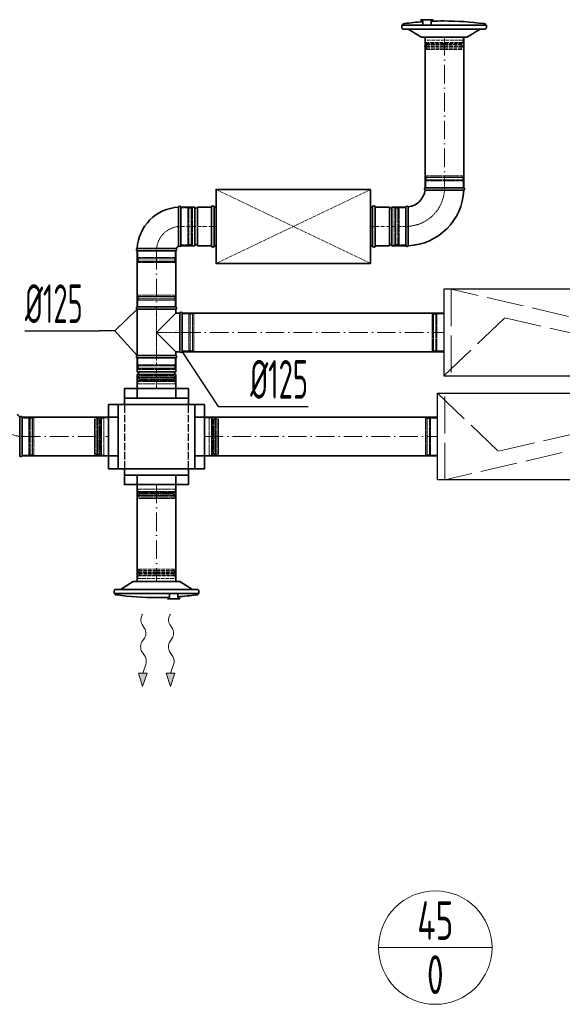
# Model space of a CAD drawing. Header units: millimetres. Extents: x 8221 to 89444, y -105166 to -5578.
# Tile 40 of 118: x 58677 to 60433, y -103580 to -100397. Entities that reach past the tile are written whole.
import ezdxf
from ezdxf.enums import TextEntityAlignment as Align

# ---------------------------------------------------------------- set-up
doc = ezdxf.new("R2010")
doc.units = ezdxf.units.MM
for name, pattern in [('ACAD_ISO02W100', [15, 12, -3]), ('ACAD_ISO10W100', [18, 12, -3, 0, -3]), ('phl_thick', [0])]:
    doc.linetypes.add(name, pattern=pattern)
for name, color, linetype, lineweight in [('VZT_01 SUP (PŘÍVOD) - OBRYS', 5, 'Continuous', 35), ('VZT_02 SUP (PŘÍVOD) - OSA', 5, 'ACAD_ISO10W100', 5), ('VZT_04 SUP (PŘÍVOD) - SKRYTÉ', 5, 'ACAD_ISO02W100', 5), ('VZT_05 ETA (ODVOD) - OBRYS', 6, 'Continuous', 35), ('VZT_06 ETA (ODVOD) - OSA', 6, 'ACAD_ISO10W100', 5), ('VZT_08 ETA (ODVOD) - SKRYTÉ', 6, 'ACAD_ISO02W100', 5), ('VZT_21 ZAŘÍZENÍ - OBRYS', 1, 'Continuous', 30), ('VZT_22 ZAŘÍZENÍ - DETAIL', 8, 'Continuous', 5), ('VZT_30 DISTRIBUČNÍ PRVKY - OBRYS', 1, 'Continuous', 35), ('VZT_35 TLUMIČE HLUKU - OBRYS', 1, 'Continuous', 35), ('VZT_36 TLUMIČE HLUKU - OSA', 1, 'ACAD_ISO10W100', 5), ('VZT_37 TLUMIČE HLUKU - DETAIL', 8, 'ACAD_ISO02W100', 5), ('VZT_52 POPIS - DISTRIBUCE', 7, 'Continuous', 5), ('VZT_60_KOTY - DIMENZE', 7, 'Continuous', 5)]:
    doc.layers.add(name, color=color, linetype=linetype, lineweight=lineweight)
for name, color, linetype, lineweight, plot in [('VZT_03 SUP (PŘÍVOD) - NETISK', 8, 'ACAD_ISO02W100', 5, False), ('VZT_07 ETA (ODVOD) - NETISK', 8, 'ACAD_ISO02W100', 5, False), ('VZT_34 DISTRIBUČNÍ PRVKY - NETISK', 8, 'ACAD_ISO02W100', 5, False), ('VZT_39 TLUMIČE HLUKU - NETISK', 8, 'ACAD_ISO02W100', 5, False)]:
    doc.layers.add(name, color=color, linetype=linetype, lineweight=lineweight, plot=plot)
doc.styles.add('EVORA_125', font='isocp.shx', dxfattribs={"width": 0.6, "height": 125})
doc.styles.add('JS', font='isocp.shx', dxfattribs={"width": 0.6, "height": 125})

msp = doc.modelspace()

# ---------------------------------------------------------------- linework, layer by layer
at = {"lineweight": 13}
for p, q in [((59072.6, -102322.5), (59074.5, -102319.5)), ((59162.6, -102322.5), (59164.5, -102319.5))]:
    msp.add_line(p, q, dxfattribs=at)
at = {"color": 0, "lineweight": 13}
for p, q in [((59080.9, -102365.6), (59072.7, -102352.7)), ((59170.9, -102365.6), (59162.7, -102352.7)), ((59072.5, -102408.5), (59080.5, -102396.6)), ((59162.5, -102408.5), (59170.5, -102396.6)), ((59082.5, -102456), (59072.1, -102439.5)), ((59172.5, -102456), (59162.1, -102439.5)), ((59075.1, -102510.1), (59084.8, -102481.5)), ((59165.1, -102510.1), (59174.8, -102481.5)), ((59074.5, -102553.1), (59061.1, -102509.9)), ((59061.1, -102509.9), (59075.1, -102510.1)), ((59089, -102510.3), (59074.5, -102553.1)), ((59089, -102510.3), (59075.1, -102510.1)), ((59164.5, -102553.1), (59151.1, -102509.9)), ((59151.1, -102509.9), (59165.1, -102510.1)), ((59179, -102510.3), (59164.5, -102553.1)), ((59179, -102510.3), (59165.1, -102510.1))]:
    msp.add_line(p, q, dxfattribs=at)
at = {"color": 0, "lineweight": 13, "extrusion": (0, 0, -1)}
for centre, start_param, end_param in [((59082.3, -102337.3), 0.766537, 2.320574), ((59172.3, -102337.3), 0.766537, 2.320574), ((59071.4, -102381), 3.908129, 5.516649), ((59161.4, -102381), 3.908129, 5.516649), ((59081.6, -102424.2), 0.766537, 2.375056), ((59171.6, -102424.2), 0.766537, 2.375056), ((59073, -102471.4), 3.908129, 5.191299), ((59163, -102471.4), 3.908129, 5.191299)]:
    msp.add_ellipse(centre, major_axis=(-0.3, -21.5), ratio=0.625, start_param=start_param, end_param=end_param, dxfattribs=at)
at = {"color": 0, "lineweight": 13}
for points in [[(59089, -102510.3), (59061.1, -102509.9), (59074.5, -102553.1)], [(59179, -102510.3), (59151.1, -102509.9), (59164.5, -102553.1)]]:
    msp.add_solid(points, dxfattribs=at)
at = {"layer": 'VZT_01 SUP (PŘÍVOD) - OBRYS'}
for p, q in [((59989, -100940.4), (60114, -100940.4)), ((59190.8, -101127.9), (59190.8, -101002.9)), ((59198.5, -101002.9), (59198.5, -101127.9)), ((59198.5, -101002.9), (59244, -101002.9)), ((59198.5, -101127.9), (59198.5, -101002.9)), ((59244, -101002.9), (59244, -101127.9)), ((59252, -101002.9), (59252, -101127.9)), ((59252, -101002.9), (59297.5, -101002.9)), ((59297.5, -101002.9), (59297.5, -101127.9)), ((59827.5, -101002.9), (59827.5, -101127.9)), ((59827.5, -101002.9), (59873, -101002.9)), ((59873, -101002.9), (59873, -101127.9)), ((59881, -101002.9), (59881, -101127.9)), ((59881, -101002.9), (59926.5, -101002.9)), ((59926.5, -101002.9), (59926.5, -101127.9)), ((59926.5, -101127.9), (59926.5, -101002.9)), ((59198.5, -101127.9), (59244, -101127.9)), ((59252, -101127.9), (59297.5, -101127.9)), ((59827.5, -101127.9), (59873, -101127.9)), ((59881, -101127.9), (59926.5, -101127.9)), ((59182, -101136.7), (59057, -101136.7)), ((59182, -101144.4), (59057, -101144.4)), ((59182, -101325.6), (59057, -101325.6)), ((59182, -101333.2), (59057, -101333.2)), ((59057, -101333.2), (59057, -101482.9)), ((59182, -101345.6), (59119.5, -101408.1)), ((59182, -101333.2), (59182, -101345.6)), ((59194.8, -101345.6), (59182, -101345.6)), ((59194.8, -101470.6), (59194.8, -101345.6)), ((59202.5, -101470.6), (59202.5, -101345.6)), ((59119.5, -101408.1), (59182, -101470.6)), ((59182, -101482.9), (59057, -101482.9)), ((59194.8, -101470.6), (59182, -101470.6)), ((59182, -101470.6), (59182, -101482.9)), ((59057, -101490.6), (59182, -101490.6)), ((59057.1, -101490.6), (59182.1, -101490.6)), ((59057.1, -101536.1), (59057.1, -101490.6)), ((59182.1, -101536.1), (59182.1, -101490.6)), ((59057.1, -101536.1), (59182.1, -101536.1)), ((59057.1, -101544.1), (59182.1, -101544.1)), ((59057.1, -101589.6), (59057.1, -101544.1)), ((59182.1, -101589.6), (59182.1, -101544.1)), ((59057.1, -101589.6), (59182.1, -101589.6))]:
    msp.add_line(p, q, dxfattribs=at)
for points in [[(59989, -100940.4), (59989, -100453.3)], [(60114, -100940.4), (60114, -100453.3)], [(60049.1, -101345.7), (59202.5, -101345.7)], [(60049.1, -101470.7), (59202.5, -101470.7)]]:
    msp.add_lwpolyline(points, dxfattribs=at)
at = {"layer": 'VZT_01 SUP (PŘÍVOD) - OBRYS', "elevation": 0}
for points in [[(59057, -101325.6), (59057, -101144.4)], [(59182, -101325.6), (59182, -101144.4)], [(59057.3, -101620.6), (59057.3, -101589.6)], [(59182, -101620.6), (59182, -101589.6)], [(59015.8, -101620.6), (59015.8, -101641.1)], [(59223.4, -101620.6), (59223.4, -101641.1)], [(59015.8, -101869.2), (59015.8, -101848.7)], [(59223.4, -101869.2), (59223.4, -101848.7)], [(59057.3, -101900.2), (59057.3, -101869.2)], [(59181.9, -101900.2), (59181.9, -101869.2)], [(59057, -102213.4), (59057, -101900.2)], [(59182, -102213.4), (59182, -101900.2)]]:
    msp.add_lwpolyline(points, dxfattribs=at)
for points in [[(59223.4, -101589.6), (59223.4, -101620.6), (59015.8, -101620.6), (59015.8, -101589.6)], [(59223.4, -101900.2), (59223.4, -101869.2), (59015.8, -101869.2), (59015.8, -101900.2)]]:
    msp.add_lwpolyline(points, close=True, dxfattribs=at)
at = {"layer": 'VZT_01 SUP (PŘÍVOD) - OBRYS'}
for centre, radius, start, end in [((59990.7, -100944.2), 4.17, 113.4678, 239.7019), ((60112.3, -100944.2), 4.17, 291.1072, 66.5322), ((59926.5, -100940.4), 62.5, 276.8302, 353.1698), ((59926.5, -100940.4), 187.5, 272.3607, 357.6393), ((59198.5, -101144.4), 141.5, 93.1369, 176.8631), ((59194.7, -101004.6), 4.17, 23.4678, 159.6691), ((59248, -101002.9), 4, 180, 0), ((59877, -101002.9), 4, 180, 0), ((59930.3, -101004.6), 4.17, 30.2981, 156.5322), ((59198.5, -101144.4), 16.5, 113.8093, 156.1907), ((59194.7, -101126.2), 4.17, 203.4678, 336.5322), ((59248, -101127.9), 4, 0, 180), ((59877, -101127.9), 4, 0, 180), ((59930.3, -101126.2), 4.17, 203.4678, 338.8928), ((59058.7, -101140.6), 4.17, 110.3309, 246.5322), ((59180.3, -101140.6), 4.17, 293.4678, 66.5322), ((59058.7, -101329.4), 4.17, 113.4678, 246.5322), ((59180.3, -101329.4), 4.17, 293.4678, 66.5322), ((59198.7, -101347.2), 4.17, 23.4678, 156.5322), ((59058.7, -101486.7), 4.17, 113.4678, 246.5322), ((59180.3, -101486.7), 4.17, 293.4678, 66.5322), ((59198.7, -101468.9), 4.17, 203.4678, 336.5322), ((59057.1, -101540.1), 4, 270, 90), ((59182.1, -101540.1), 4, 90, 270)]:
    msp.add_arc(centre, radius, start, end, dxfattribs=at)
for points, knots in [([(59988.5, -100947.8), (59988.5, -100947.8), (59990.1, -100947.8), (59996.2, -100947.9), (60000.7, -100947.9), (60012.1, -100948), (60018.9, -100948), (60033.9, -100948), (60042, -100948), (60058.4, -100948.1), (60066.5, -100948.1), (60081.7, -100948.1), (60088.6, -100948.1), (60100.4, -100948.1), (60105.1, -100948.1), (60111.7, -100948.1), (60113.6, -100948.1), (60113.8, -100948.1), (60113.8, -100948.1), (60113.8, -100948.1)], [0, 0, 0, 0, 24.235852, 24.235852, 48.531845, 48.531845, 73.024415, 73.024415, 97.570898, 97.570898, 122.078339, 122.078339, 146.53579, 146.53579, 170.957495, 170.957495, 195.359468, 195.359468, 197.168246, 197.168246, 197.168246, 197.168246]), ([(59933.9, -101002.5), (59933.9, -101002.5), (59933.9, -101002.5), (59933.9, -101002.8), (59933.9, -101003.2), (59933.9, -101004.2), (59933.9, -101005), (59934, -101008.1), (59934, -101011.3), (59934, -101020.2), (59934.1, -101026.4), (59934.1, -101040.5), (59934.1, -101048.3), (59934.1, -101064.5), (59934.2, -101072.8), (59934.2, -101088.6), (59934.2, -101096.1), (59934.2, -101109.3), (59934.2, -101114.8), (59934.2, -101121.8), (59934.2, -101124), (59934.2, -101127), (59934.2, -101127.7), (59934.2, -101127.7)], [197.067977, 197.067977, 197.067977, 197.067977, 201.792196, 201.792196, 209.190204, 209.190204, 218.040239, 218.040239, 237.760854, 237.760854, 262.206108, 262.206108, 286.831239, 286.831239, 311.323072, 311.323072, 335.946087, 335.946087, 360.704397, 360.704397, 377.088273, 377.088273, 394.105327, 394.105327, 394.105327, 394.105327])]:
    msp.add_open_spline(points, degree=3, knots=knots, dxfattribs=at)
at = {"layer": 'VZT_02 SUP (PŘÍVOD) - OSA', "ltscale": 5}
for points in [[(60051.5, -100453.3), (60051.5, -100940.4)], [(59202.5, -101408.2), (60049.1, -101408.2)]]:
    msp.add_lwpolyline(points, dxfattribs=at)
at = {"layer": 'VZT_02 SUP (PŘÍVOD) - OSA', "ltscale": 0.3, "elevation": 0}
for points in [[(60051.5, -100940.4), (60051.5, -100940.4, -0.414214), (59926.5, -101065.4), (59926.5, -101065.4)], [(59198.5, -101065.4), (59198.5, -101065.4, 0.414214), (59119.5, -101144.4), (59119.5, -101144.4)]]:
    msp.add_lwpolyline(points, format="xyb", dxfattribs=at)
at = {"layer": 'VZT_02 SUP (PŘÍVOD) - OSA', "elevation": 0}
for points in [[(59198.5, -101065.4), (59297.5, -101065.4)], [(59827.5, -101065.4), (59926.5, -101065.4)]]:
    msp.add_lwpolyline(points, dxfattribs=at)
at = {"layer": 'VZT_02 SUP (PŘÍVOD) - OSA', "ltscale": 5, "elevation": 0}
for points in [[(59119.5, -101144.4), (59119.5, -101325.6)], [(59119.5, -101900.2), (59119.5, -102213.4)]]:
    msp.add_lwpolyline(points, dxfattribs=at)
at = {"layer": 'VZT_02 SUP (PŘÍVOD) - OSA', "ltscale": 0.3, "elevation": 0}
msp.add_lwpolyline([(59202.5, -101408.1), (59119.5, -101408.1)], dxfattribs=at)
at = {"layer": 'VZT_02 SUP (PŘÍVOD) - OSA'}
msp.add_lwpolyline([(59119.6, -101589.6), (59119.6, -101490.6)], dxfattribs=at)
at = {"layer": 'VZT_03 SUP (PŘÍVOD) - NETISK', "ltscale": 0.4}
for p, q in [((59990.5, -100906.9), (60112.5, -100906.9)), ((59990.5, -100907.4), (59990.5, -100906.9)), ((59990.5, -100907.4), (60112.5, -100907.4)), ((59991.5, -100902.4), (60111.5, -100902.4)), ((59991.5, -100906.4), (59991.5, -100902.4)), ((59991.5, -100906.4), (60111.5, -100906.4)), ((59992.5, -100906.9), (59992.5, -100906.4)), ((59992.5, -100914.4), (59992.5, -100907.4)), ((60110.5, -100906.9), (60110.5, -100906.4)), ((60110.5, -100914.4), (60110.5, -100907.4)), ((60111.5, -100906.4), (60111.5, -100902.4)), ((60112.5, -100907.4), (60112.5, -100906.9)), ((59990.5, -100914.4), (60112.5, -100914.4)), ((59990.5, -100914.9), (59990.5, -100914.4)), ((59990.5, -100914.9), (60112.5, -100914.9)), ((59991.5, -100918.4), (60111.5, -100918.4)), ((59991.5, -100940.4), (59991.5, -100918.4)), ((59992.5, -100918.4), (59992.5, -100914.9)), ((60110.5, -100918.4), (60110.5, -100914.9)), ((60111.5, -100940.4), (60111.5, -100918.4)), ((60112.5, -100914.9), (60112.5, -100914.4)), ((59220.5, -101005.4), (59198.5, -101005.4)), ((59220.5, -101125.4), (59220.5, -101005.4)), ((59224, -101006.4), (59220.5, -101006.4)), ((59224, -101126.4), (59224, -101004.4)), ((59224.5, -101004.4), (59224, -101004.4)), ((59224.5, -101126.4), (59224.5, -101004.4)), ((59231.5, -101006.4), (59224.5, -101006.4)), ((59231.5, -101126.4), (59231.5, -101004.4)), ((59232, -101004.4), (59231.5, -101004.4)), ((59232, -101126.4), (59232, -101004.4)), ((59232.5, -101006.4), (59232, -101006.4)), ((59232.5, -101125.4), (59232.5, -101005.4)), ((59236.5, -101005.4), (59232.5, -101005.4)), ((59236.5, -101125.4), (59236.5, -101005.4)), ((59888.5, -101125.4), (59888.5, -101005.4)), ((59892.5, -101005.4), (59888.5, -101005.4)), ((59892.5, -101125.4), (59892.5, -101005.4)), ((59893, -101006.4), (59892.5, -101006.4)), ((59893, -101126.4), (59893, -101004.4)), ((59893.5, -101004.4), (59893, -101004.4)), ((59893.5, -101126.4), (59893.5, -101004.4)), ((59900.5, -101006.4), (59893.5, -101006.4)), ((59900.5, -101126.4), (59900.5, -101004.4)), ((59901, -101004.4), (59900.5, -101004.4)), ((59901, -101126.4), (59901, -101004.4)), ((59904.5, -101006.4), (59901, -101006.4)), ((59904.5, -101125.4), (59904.5, -101005.4)), ((59926.5, -101005.4), (59904.5, -101005.4)), ((59220.5, -101125.4), (59198.5, -101125.4)), ((59224, -101124.4), (59220.5, -101124.4)), ((59224.5, -101126.4), (59224, -101126.4)), ((59231.5, -101124.4), (59224.5, -101124.4)), ((59232, -101126.4), (59231.5, -101126.4)), ((59232.5, -101124.4), (59232, -101124.4)), ((59236.5, -101125.4), (59232.5, -101125.4)), ((59892.5, -101125.4), (59888.5, -101125.4)), ((59893, -101124.4), (59892.5, -101124.4)), ((59893.5, -101126.4), (59893, -101126.4)), ((59900.5, -101124.4), (59893.5, -101124.4)), ((59901, -101126.4), (59900.5, -101126.4)), ((59904.5, -101124.4), (59901, -101124.4)), ((59926.5, -101125.4), (59904.5, -101125.4)), ((59059.5, -101144.4), (59059.5, -101166.4)), ((59179.5, -101166.4), (59059.5, -101166.4)), ((59060.5, -101166.4), (59060.5, -101169.9)), ((59178.5, -101166.4), (59178.5, -101169.9)), ((59179.5, -101144.4), (59179.5, -101166.4)), ((59180.5, -101169.9), (59058.5, -101169.9)), ((59058.5, -101169.9), (59058.5, -101170.4)), ((59180.5, -101170.4), (59058.5, -101170.4)), ((59180.5, -101177.4), (59058.5, -101177.4)), ((59058.5, -101177.4), (59058.5, -101177.9)), ((59180.5, -101177.9), (59058.5, -101177.9)), ((59179.5, -101178.4), (59059.5, -101178.4)), ((59059.5, -101178.4), (59059.5, -101182.4)), ((59179.5, -101182.4), (59059.5, -101182.4)), ((59060.5, -101170.4), (59060.5, -101177.4)), ((59060.5, -101177.9), (59060.5, -101178.4)), ((59178.5, -101170.4), (59178.5, -101177.4)), ((59178.5, -101177.9), (59178.5, -101178.4)), ((59179.5, -101178.4), (59179.5, -101182.4)), ((59180.5, -101169.9), (59180.5, -101170.4)), ((59180.5, -101177.4), (59180.5, -101177.9)), ((59180.5, -101292.1), (59058.5, -101292.1)), ((59058.5, -101292.6), (59058.5, -101292.1)), ((59180.5, -101292.6), (59058.5, -101292.6)), ((59179.5, -101287.6), (59059.5, -101287.6)), ((59059.5, -101291.6), (59059.5, -101287.6)), ((59179.5, -101291.6), (59059.5, -101291.6)), ((59060.5, -101292.1), (59060.5, -101291.6)), ((59060.5, -101299.6), (59060.5, -101292.6)), ((59178.5, -101292.1), (59178.5, -101291.6)), ((59178.5, -101299.6), (59178.5, -101292.6)), ((59179.5, -101291.6), (59179.5, -101287.6)), ((59180.5, -101292.6), (59180.5, -101292.1)), ((59180.5, -101299.6), (59058.5, -101299.6)), ((59058.5, -101300.1), (59058.5, -101299.6)), ((59180.5, -101300.1), (59058.5, -101300.1)), ((59179.5, -101303.6), (59059.5, -101303.6)), ((59059.5, -101325.6), (59059.5, -101303.6)), ((59060.5, -101303.6), (59060.5, -101300.1)), ((59178.5, -101303.6), (59178.5, -101300.1)), ((59179.5, -101325.6), (59179.5, -101303.6)), ((59180.5, -101300.1), (59180.5, -101299.6)), ((59202.5, -101348.1), (59224.5, -101348.1)), ((59224.5, -101468.1), (59224.5, -101348.1)), ((59224.5, -101349.1), (59228, -101349.1)), ((59228, -101469.1), (59228, -101347.1)), ((59228, -101347.1), (59228.5, -101347.1)), ((59228.5, -101469.1), (59228.5, -101347.1)), ((59228.5, -101349.1), (59235.5, -101349.1)), ((59235.5, -101469.1), (59235.5, -101347.1)), ((59235.5, -101347.1), (59236, -101347.1)), ((59236, -101469.1), (59236, -101347.1)), ((59236, -101349.1), (59236.5, -101349.1)), ((59236.5, -101468.1), (59236.5, -101348.1)), ((59236.5, -101348.1), (59240.5, -101348.1)), ((59240.5, -101468.1), (59240.5, -101348.1)), ((59202.5, -101468.1), (59224.5, -101468.1)), ((59224.5, -101467.1), (59228, -101467.1)), ((59228, -101469.1), (59228.5, -101469.1)), ((59228.5, -101467.1), (59235.5, -101467.1)), ((59235.5, -101469.1), (59236, -101469.1)), ((59236, -101467.1), (59236.5, -101467.1)), ((59236.5, -101468.1), (59240.5, -101468.1)), ((59180.5, -101516.1), (59058.5, -101516.1)), ((59058.5, -101516.6), (59058.5, -101516.1)), ((59180.5, -101516.6), (59058.5, -101516.6)), ((59059.5, -101512.6), (59059.5, -101490.6)), ((59179.5, -101512.6), (59059.5, -101512.6)), ((59060.5, -101516.1), (59060.5, -101512.6)), ((59060.5, -101523.6), (59060.5, -101516.6)), ((59178.5, -101516.1), (59178.5, -101512.6)), ((59178.5, -101523.6), (59178.5, -101516.6)), ((59179.5, -101512.6), (59179.5, -101490.6)), ((59180.5, -101516.6), (59180.5, -101516.1)), ((59180.5, -101523.6), (59058.5, -101523.6)), ((59058.5, -101524.1), (59058.5, -101523.6)), ((59180.5, -101524.1), (59058.5, -101524.1)), ((59179.5, -101524.6), (59059.5, -101524.6)), ((59059.5, -101528.6), (59059.5, -101524.6)), ((59179.5, -101528.6), (59059.5, -101528.6)), ((59060.5, -101524.6), (59060.5, -101524.1)), ((59178.5, -101524.6), (59178.5, -101524.1)), ((59179.5, -101528.6), (59179.5, -101524.6)), ((59180.5, -101524.1), (59180.5, -101523.6))]:
    msp.add_line(p, q, dxfattribs=at)
at = {"layer": 'VZT_03 SUP (PŘÍVOD) - NETISK', "ltscale": 0.4, "elevation": 0}
for points in [[(59119.5, -101325.6), (59119.5, -101490.6)], [(59063.4, -101548.5), (59061.9, -101544.6), (59119.6, -101544.6)], [(59062.4, -101548.7), (59119.6, -101548.7)], [(59175.8, -101548.5), (59177.3, -101544.6), (59119.6, -101544.6)], [(59176.8, -101548.7), (59119.6, -101548.7)], [(59180.6, -101589.6), (59180.6, -101574.6), (59058.6, -101574.6), (59058.6, -101589.6)], [(59059.6, -101566.7), (59119.6, -101566.7)], [(59061.5, -101564), (59119.6, -101564)], [(59063.2, -101560.4), (59119.6, -101560.4)], [(59176, -101560.4), (59119.6, -101560.4)], [(59177.7, -101564), (59119.6, -101564)], [(59179.6, -101566.7), (59119.6, -101566.7)], [(59180.6, -101589.6), (59058.6, -101589.6)], [(58923.2, -101688.6), (58919.3, -101687.2), (58919.3, -101744.9)], [(58923.4, -101687.7), (58923.4, -101744.9)], [(58935.1, -101688.5), (58935.1, -101744.9)], [(58938.8, -101686.8), (58938.8, -101744.9)], [(58941.4, -101684.9), (58941.4, -101744.9)], [(58964.3, -101683.9), (58949.3, -101683.9), (58949.3, -101805.9), (58964.3, -101805.9)], [(58964.3, -101683.9), (58964.3, -101805.9)], [(59274.9, -101683.9), (59289.9, -101683.9), (59289.9, -101805.9), (59274.9, -101805.9)], [(59274.9, -101683.9), (59274.9, -101805.9)], [(59297.8, -101684.9), (59297.8, -101744.9)], [(59300.4, -101686.8), (59300.4, -101744.9)], [(59304.1, -101688.5), (59304.1, -101744.9)], [(59315.8, -101687.7), (59315.8, -101744.9)], [(59316, -101688.6), (59319.9, -101687.2), (59319.9, -101744.9)], [(58923.2, -101801.1), (58919.3, -101802.5), (58919.3, -101744.9)], [(58923.4, -101802), (58923.4, -101744.9)], [(58935.1, -101801.3), (58935.1, -101744.9)], [(58938.8, -101802.9), (58938.8, -101744.9)], [(58941.4, -101804.9), (58941.4, -101744.9)], [(59297.8, -101804.9), (59297.8, -101744.9)], [(59300.4, -101802.9), (59300.4, -101744.9)], [(59304.1, -101801.3), (59304.1, -101744.9)], [(59315.8, -101802), (59315.8, -101744.9)], [(59316, -101801.1), (59319.9, -101802.5), (59319.9, -101744.9)], [(59180.6, -101900.2), (59180.6, -101915.2), (59058.6, -101915.2), (59058.6, -101900.2)], [(59180.6, -101900.2), (59058.6, -101900.2)], [(59059.6, -101923), (59119.6, -101923)], [(59061.5, -101925.7), (59119.6, -101925.7)], [(59063.2, -101929.3), (59119.6, -101929.3)], [(59179.6, -101923), (59119.6, -101923)], [(59177.7, -101925.7), (59119.6, -101925.7)], [(59176, -101929.3), (59119.6, -101929.3)], [(59063.4, -101941.2), (59061.9, -101945.2), (59119.6, -101945.2)], [(59062.4, -101941), (59119.6, -101941)], [(59176.8, -101941), (59119.6, -101941)], [(59175.8, -101941.2), (59177.3, -101945.2), (59119.6, -101945.2)]]:
    msp.add_lwpolyline(points, dxfattribs=at)
for points in [[(59055, -101554.7), (59060.7, -101553.2, -0.060863), (59061.4, -101553.2), (59119.6, -101553.2)], [(59055, -101554.7), (59060.9, -101556.1, 0.058981), (59061.5, -101556.2), (59119.6, -101556.2)], [(59059.6, -101574.6), (59059.6, -101566.7, -0.291473), (59061.1, -101564.3, -0.291473)], [(59184.2, -101554.7), (59178.5, -101553.2, 0.060863), (59177.9, -101553.2), (59119.6, -101553.2)], [(59184.2, -101554.7), (59178.3, -101556.1, -0.058981), (59177.7, -101556.2), (59119.6, -101556.2)], [(59179.6, -101574.6), (59179.6, -101566.7, 0.291473), (59178.1, -101564.3, 0.291473)], [(58929.4, -101680.2), (58928, -101686, 0.060863), (58927.9, -101686.6), (58927.9, -101744.9)], [(58929.4, -101680.2), (58930.8, -101686.2, -0.058981), (58930.9, -101686.8), (58930.9, -101744.9)], [(58949.3, -101684.9), (58941.4, -101684.9, 0.291473), (58939, -101686.4, 0.291473)], [(59289.9, -101684.9), (59297.8, -101684.9, -0.291473), (59300.2, -101686.4, -0.291473)], [(59309.8, -101680.2), (59308.4, -101686.2, 0.058981), (59308.3, -101686.8), (59308.3, -101744.9)], [(59309.8, -101680.2), (59311.2, -101686, -0.060863), (59311.3, -101686.6), (59311.3, -101744.9)], [(58929.4, -101809.5), (58928, -101803.8, -0.060863), (58927.9, -101803.1), (58927.9, -101744.9)], [(58929.4, -101809.5), (58930.8, -101803.5, 0.058981), (58930.9, -101802.9), (58930.9, -101744.9)], [(59309.8, -101809.5), (59308.4, -101803.5, -0.058981), (59308.3, -101802.9), (59308.3, -101744.9)], [(59309.8, -101809.5), (59311.2, -101803.8, 0.060863), (59311.3, -101803.1), (59311.3, -101744.9)], [(58949.3, -101804.9), (58941.4, -101804.9, -0.291473), (58939, -101803.3, -0.291473)], [(59289.9, -101804.9), (59297.8, -101804.9, 0.291473), (59300.2, -101803.3, 0.291473)], [(59059.6, -101915.2), (59059.6, -101923, 0.291473), (59061.1, -101925.5, 0.291473)], [(59179.6, -101915.2), (59179.6, -101923, -0.291473), (59178.1, -101925.5, -0.291473)], [(59055, -101935.1), (59060.9, -101933.6, -0.058981), (59061.5, -101933.6), (59119.6, -101933.6)], [(59055, -101935.1), (59060.7, -101936.5, 0.060863), (59061.4, -101936.6), (59119.6, -101936.6)], [(59184.2, -101935.1), (59178.3, -101933.6, 0.058981), (59177.7, -101933.6), (59119.6, -101933.6)], [(59184.2, -101935.1), (59178.5, -101936.5, -0.060863), (59177.9, -101936.6), (59119.6, -101936.6)]]:
    msp.add_lwpolyline(points, format="xyb", dxfattribs=at)
at = {"layer": 'VZT_03 SUP (PŘÍVOD) - NETISK', "ltscale": 0.4}
for centre, radius, start, end in [((59071.4, -101554), 10.5, 149.7176, 217.8378), ((59167.8, -101554), 10.5, 322.1622, 30.2824), ((59059.3, -101560.8), 3.88, 297.4993, 6.6735), ((59179.9, -101560.8), 3.88, 173.3265, 242.5007), ((58928.7, -101696.7), 10.5, 52.1622, 120.2824), ((58935.6, -101684.6), 3.88, 263.3265, 332.5007), ((59303.6, -101684.6), 3.88, 207.4993, 276.6735), ((59310.5, -101696.7), 10.5, 59.7176, 127.8378), ((58928.7, -101793), 10.5, 239.7176, 307.8378), ((58935.6, -101805.1), 3.88, 27.4993, 96.6735), ((59303.6, -101805.1), 3.88, 83.3265, 152.5007), ((59310.5, -101793), 10.5, 232.1622, 300.2824), ((59071.4, -101935.8), 10.5, 142.1622, 210.2824), ((59059.3, -101928.9), 3.88, 353.3265, 62.5007), ((59179.9, -101928.9), 3.88, 117.4993, 186.6735), ((59167.8, -101935.8), 10.5, 329.7176, 37.8378)]:
    msp.add_arc(centre, radius, start, end, dxfattribs=at)
at = {"layer": 'VZT_04 SUP (PŘÍVOD) - SKRYTÉ', "ltscale": 2, "elevation": 0}
for points in [[(59015.8, -101848.7), (59015.8, -101641.1)], [(59223.4, -101848.7), (59223.4, -101641.1)]]:
    msp.add_lwpolyline(points, dxfattribs=at)
at = {"layer": 'VZT_05 ETA (ODVOD) - OBRYS'}
for p, q in [((58676.9, -101682.4), (58676.9, -101807.4)), ((58684.6, -101682.4), (58684.6, -101807.4))]:
    msp.add_line(p, q, dxfattribs=at)
at = {"layer": 'VZT_05 ETA (ODVOD) - OBRYS', "elevation": 0}
for points in [[(58964.3, -101641.1), (58995.3, -101641.1), (58995.3, -101848.7), (58964.3, -101848.7)], [(59274.9, -101641.1), (59243.9, -101641.1), (59243.9, -101848.7), (59274.9, -101848.7)]]:
    msp.add_lwpolyline(points, close=True, dxfattribs=at)
for points in [[(59243.9, -101641.1), (58995.3, -101641.1)], [(58964.3, -101682.4), (58684.6, -101682.4)], [(58995.3, -101682.5), (58964.3, -101682.5)], [(59274.9, -101682.5), (59243.9, -101682.5)], [(58964.3, -101807.4), (58684.6, -101807.4)], [(58995.3, -101807.1), (58964.3, -101807.1)], [(59274.9, -101807.1), (59243.9, -101807.1)], [(59243.9, -101848.7), (58995.3, -101848.7)]]:
    msp.add_lwpolyline(points, dxfattribs=at)
at = {"layer": 'VZT_05 ETA (ODVOD) - OBRYS'}
for points in [[(60028.4, -101682.5), (59274.9, -101682.5)], [(60028.4, -101807.5), (59274.9, -101807.5)]]:
    msp.add_lwpolyline(points, dxfattribs=at)
for centre, radius, start, end in [((58684.6, -101665.9), 16.5, 203.8093, 246.1907), ((58680.8, -101684), 4.17, 23.4678, 156.5322), ((58680.8, -101805.7), 4.17, 200.3309, 336.5322)]:
    msp.add_arc(centre, radius, start, end, dxfattribs=at)
at = {"layer": 'VZT_06 ETA (ODVOD) - OSA', "ltscale": 0.3}
msp.add_lwpolyline([(58684.6, -101744.9), (58684.6, -101744.9, -0.414214), (58605.6, -101665.9), (58605.6, -101665.9)], format="xyb", dxfattribs=at)
at = {"layer": 'VZT_06 ETA (ODVOD) - OSA', "ltscale": 5, "elevation": 0}
msp.add_lwpolyline([(58684.6, -101744.9), (58964.3, -101744.9)], dxfattribs=at)
at = {"layer": 'VZT_06 ETA (ODVOD) - OSA', "ltscale": 5}
msp.add_lwpolyline([(59274.9, -101745), (60028.4, -101745)], dxfattribs=at)
at = {"layer": 'VZT_07 ETA (ODVOD) - NETISK', "ltscale": 0.4}
for p, q in [((60011.1, -101468.2), (60011.1, -101348.2)), ((60015.1, -101348.2), (60011.1, -101348.2)), ((60015.1, -101468.2), (60015.1, -101348.2)), ((60015.6, -101349.2), (60015.1, -101349.2)), ((60015.6, -101469.2), (60015.6, -101347.2)), ((60016.1, -101347.2), (60015.6, -101347.2)), ((60016.1, -101469.2), (60016.1, -101347.2)), ((60023.1, -101349.2), (60016.1, -101349.2)), ((60023.1, -101469.2), (60023.1, -101347.2)), ((60023.6, -101347.2), (60023.1, -101347.2)), ((60023.6, -101469.2), (60023.6, -101347.2)), ((60027.1, -101349.2), (60023.6, -101349.2)), ((60027.1, -101468.2), (60027.1, -101348.2)), ((60049.1, -101348.2), (60027.1, -101348.2)), ((60015.1, -101468.2), (60011.1, -101468.2)), ((60015.6, -101467.2), (60015.1, -101467.2)), ((60016.1, -101469.2), (60015.6, -101469.2)), ((60023.1, -101467.2), (60016.1, -101467.2)), ((60023.6, -101469.2), (60023.1, -101469.2)), ((60027.1, -101467.2), (60023.6, -101467.2)), ((60049.1, -101468.2), (60027.1, -101468.2)), ((58706.6, -101684.9), (58684.6, -101684.9)), ((58706.6, -101684.9), (58706.6, -101804.9)), ((58710.1, -101685.9), (58706.6, -101685.9)), ((58710.1, -101683.9), (58710.1, -101805.9)), ((58710.6, -101683.9), (58710.1, -101683.9)), ((58710.6, -101683.9), (58710.6, -101805.9)), ((58717.6, -101685.9), (58710.6, -101685.9)), ((58717.6, -101683.9), (58717.6, -101805.9)), ((58718.1, -101683.9), (58717.6, -101683.9)), ((58718.1, -101683.9), (58718.1, -101805.9)), ((58718.6, -101685.9), (58718.1, -101685.9)), ((58718.6, -101684.9), (58718.6, -101804.9)), ((58722.6, -101684.9), (58718.6, -101684.9)), ((58722.6, -101684.9), (58722.6, -101804.9)), ((59990.4, -101685), (59990.4, -101805)), ((59994.4, -101685), (59990.4, -101685)), ((59994.4, -101685), (59994.4, -101805)), ((59994.9, -101686), (59994.4, -101686)), ((59994.9, -101684), (59994.9, -101806)), ((59995.4, -101684), (59994.9, -101684)), ((59995.4, -101684), (59995.4, -101806)), ((60002.4, -101686), (59995.4, -101686)), ((60002.4, -101684), (60002.4, -101806)), ((60002.9, -101684), (60002.4, -101684)), ((60002.9, -101684), (60002.9, -101806)), ((60006.4, -101686), (60002.9, -101686)), ((60006.4, -101685), (60006.4, -101805)), ((60028.4, -101685), (60006.4, -101685)), ((58706.6, -101804.9), (58684.6, -101804.9)), ((58710.1, -101803.9), (58706.6, -101803.9)), ((58710.6, -101805.9), (58710.1, -101805.9)), ((58717.6, -101803.9), (58710.6, -101803.9)), ((58718.1, -101805.9), (58717.6, -101805.9)), ((58718.6, -101803.9), (58718.1, -101803.9)), ((58722.6, -101804.9), (58718.6, -101804.9)), ((59994.4, -101805), (59990.4, -101805)), ((59994.9, -101804), (59994.4, -101804)), ((59995.4, -101806), (59994.9, -101806)), ((60002.4, -101804), (59995.4, -101804)), ((60002.9, -101806), (60002.4, -101806)), ((60006.4, -101804), (60002.9, -101804)), ((60028.4, -101805), (60006.4, -101805))]:
    msp.add_line(p, q, dxfattribs=at)
at = {"layer": 'VZT_08 ETA (ODVOD) - SKRYTÉ', "ltscale": 2, "elevation": 0}
for points in [[(59016.9, -101848.7), (59016.9, -101641.1)], [(59222.3, -101848.7), (59222.3, -101641.1)]]:
    msp.add_lwpolyline(points, dxfattribs=at)
at = {"layer": 'VZT_21 ZAŘÍZENÍ - OBRYS'}
for points in [[(60049.1, -101548.2), (61549.1, -101548.2), (61549.1, -101268.2), (60049.1, -101268.2)], [(60028.4, -101605), (61528.4, -101605), (61528.4, -101885), (60028.4, -101885)]]:
    msp.add_lwpolyline(points, close=True, dxfattribs=at)
at = {"layer": 'VZT_22 ZAŘÍZENÍ - DETAIL', "linetype": 'ACAD_ISO02W100', "lineweight": 5, "ltscale": 10}
for points in [[(60073, -101268.2), (60073, -101548.2)], [(61085.3, -101268.2), (60890.6, -101458.2), (60073, -101268.2)], [(60049.1, -101548.2), (60246.5, -101361), (61064.7, -101548.2)], [(60028.4, -101605), (60225.8, -101792.2), (61044.1, -101605)], [(60052.3, -101885), (60052.3, -101605)], [(61064.6, -101885), (60869.9, -101694.9), (60052.3, -101885)]]:
    msp.add_lwpolyline(points, dxfattribs=at)
at = {"layer": 'VZT_30 DISTRIBUČNÍ PRVKY - OBRYS'}
for points in [[(59981, -100414.3), (59981, -100401.8, 0.267949), (59980.8, -100401.4), (59975.1, -100398.1, -0.267949), (59974.8, -100397.7), (59974.8, -100397.1), (60014.5, -100397.1), (60014.5, -100397.7, -0.267949), (60014.3, -100398.1), (60008.5, -100401.4, 0.267949), (60008.3, -100401.8), (60008.3, -100414.3)], [(60050.3, -100401.2, 0.010645), (60008.3, -100402.2, 0.010645)], [(60050.3, -100401.2, -0.0327), (60178.8, -100409.8), (60181.8, -100410.3, -0.36397), (60184.3, -100413.2), (60184.3, -100414.3)], [(60186.8, -100414.3), (59913.8, -100414.3), (59913.8, -100423.4, 0.414214), (59917.6, -100427.3), (60182.9, -100427.3, 0.414214), (60186.8, -100423.4), (60186.8, -100414.3)], [(59981, -100403.7, 0.015115), (59921.7, -100409.8), (59918.7, -100410.3, 0.36397), (59916.3, -100413.2), (59916.3, -100414.3)], [(59934.2, -100427.3), (59974.5, -100452.7, 0.141374), (59976.6, -100453.3), (60123.9, -100453.3, 0.141374), (60126, -100452.7), (60166.4, -100427.3)]]:
    msp.add_lwpolyline(points, format="xyb", dxfattribs=at)
at = {"layer": 'VZT_30 DISTRIBUČNÍ PRVKY - OBRYS', "elevation": 0}
for points in [[(59235.6, -102239.4), (59195.2, -102214, 0.141374), (59193.2, -102213.4), (59045.8, -102213.4, 0.141374), (59043.8, -102214), (59003.4, -102239.4)], [(58983, -102252.4), (59256, -102252.4), (59256, -102243.3, 0.414214), (59252.1, -102239.4), (58986.8, -102239.4, 0.414214), (58983, -102243.3), (58983, -102252.4)], [(59119.5, -102265.4, -0.0327), (58991, -102256.9), (58988, -102256.4, -0.36397), (58985.5, -102253.4), (58985.5, -102252.4)], [(59119.5, -102265.4, 0.010645), (59161.5, -102264.5, 0.010645)], [(59188.7, -102252.4), (59188.7, -102264.8, 0.267949), (59189, -102265.2), (59194.7, -102268.5, -0.267949), (59194.9, -102268.9), (59194.9, -102269.5), (59155.3, -102269.5), (59155.3, -102268.9, -0.267949), (59155.5, -102268.5), (59161.2, -102265.2, 0.267949), (59161.5, -102264.8), (59161.5, -102252.4)], [(59188.7, -102262.9, 0.015115), (59248, -102256.9), (59251, -102256.4, 0.36397), (59253.5, -102253.4), (59253.5, -102252.4)]]:
    msp.add_lwpolyline(points, format="xyb", dxfattribs=at)
at = {"layer": 'VZT_34 DISTRIBUČNÍ PRVKY - NETISK'}
for points in [[(60111.3, -100453.3), (60111.3, -100463.3), (59989.3, -100463.3), (59989.3, -100453.3)], [(60111.3, -100453.3), (59989.3, -100453.3)], [(59990.1, -100471.1), (60050.2, -100471.1)], [(59992.1, -100473.8), (60050.2, -100473.8)], [(59993.9, -100489.3), (59992.5, -100493.3), (60050.2, -100493.3)], [(59992.9, -100489.1), (60050.2, -100489.1)], [(59993.7, -100477.4), (60050.2, -100477.4)], [(60110.3, -100471.1), (60050.2, -100471.1)], [(60108.3, -100473.8), (60050.2, -100473.8)], [(60106.7, -100477.4), (60050.2, -100477.4)], [(60107.4, -100489.1), (60050.2, -100489.1)], [(60106.5, -100489.3), (60107.9, -100493.3), (60050.2, -100493.3)]]:
    msp.add_lwpolyline(points, dxfattribs=at)
for points in [[(59990.1, -100463.3), (59990.1, -100471.1, 0.291473), (59991.6, -100473.5, 0.291473)], [(60110.3, -100463.3), (60110.3, -100471.1, -0.291473), (60108.7, -100473.5, -0.291473)], [(59985.5, -100483.1), (59991.4, -100481.7, -0.058981), (59992.1, -100481.6), (60050.2, -100481.6)], [(59985.5, -100483.1), (59991.2, -100484.6, 0.060863), (59991.9, -100484.6), (60050.2, -100484.6)], [(60114.9, -100483.1), (60108.9, -100481.7, 0.058981), (60108.3, -100481.6), (60050.2, -100481.6)], [(60114.9, -100483.1), (60109.2, -100484.6, -0.060863), (60108.5, -100484.6), (60050.2, -100484.6)]]:
    msp.add_lwpolyline(points, format="xyb", dxfattribs=at)
at = {"layer": 'VZT_34 DISTRIBUČNÍ PRVKY - NETISK', "elevation": 0}
for points in [[(59054.9, -102183.5), (59060.6, -102182.1, -0.060863), (59061.2, -102182), (59119.6, -102182)], [(59054.9, -102183.5), (59060.8, -102184.9, 0.058981), (59061.4, -102185), (59119.6, -102185)], [(59184.3, -102183.5), (59178.5, -102182.1, 0.060863), (59177.9, -102182), (59119.6, -102182)], [(59184.3, -102183.5), (59178.3, -102184.9, -0.058981), (59177.7, -102185), (59119.6, -102185)], [(59059.5, -102203.4), (59059.5, -102195.5, -0.291473), (59061, -102193.1, -0.291473)], [(59179.6, -102203.4), (59179.6, -102195.5, 0.291473), (59178.1, -102193.1, 0.291473)]]:
    msp.add_lwpolyline(points, format="xyb", dxfattribs=at)
for points in [[(59063.3, -102177.3), (59061.8, -102173.4), (59119.6, -102173.4)], [(59062.3, -102177.6), (59119.6, -102177.6)], [(59175.9, -102177.3), (59177.3, -102173.4), (59119.6, -102173.4)], [(59176.8, -102177.6), (59119.6, -102177.6)], [(59058.5, -102213.4), (59058.5, -102203.4), (59180.5, -102203.4), (59180.5, -102213.4)], [(59058.5, -102213.4), (59180.5, -102213.4)], [(59059.5, -102195.5), (59119.6, -102195.5)], [(59061.4, -102192.9), (59119.6, -102192.9)], [(59063.1, -102189.2), (59119.6, -102189.2)], [(59176, -102189.2), (59119.6, -102189.2)], [(59177.7, -102192.9), (59119.6, -102192.9)], [(59179.6, -102195.5), (59119.6, -102195.5)]]:
    msp.add_lwpolyline(points, dxfattribs=at)
at = {"layer": 'VZT_34 DISTRIBUČNÍ PRVKY - NETISK'}
for centre, radius, start, end in [((60002, -100483.8), 10.5, 142.1622, 210.2824), ((59989.9, -100477), 3.88, 353.3265, 62.5007), ((60110.5, -100477), 3.88, 117.4993, 186.6735), ((60098.4, -100483.8), 10.5, 329.7176, 37.8378), ((59071.3, -102182.8), 10.5, 149.7176, 217.8378), ((59167.8, -102182.8), 10.5, 322.1622, 30.2824), ((59059.2, -102189.7), 3.88, 297.4993, 6.6735), ((59179.9, -102189.7), 3.88, 173.3265, 242.5007)]:
    msp.add_arc(centre, radius, start, end, dxfattribs=at)
at = {"layer": 'VZT_35 TLUMIČE HLUKU - OBRYS'}
for p, q in [((59297.5, -101127.9), (59297.5, -101002.9)), ((59827.5, -101127.9), (59827.5, -101002.9))]:
    msp.add_line(p, q, dxfattribs=at)
at = {"layer": 'VZT_35 TLUMIČE HLUKU - OBRYS', "elevation": 0}
msp.add_lwpolyline([(59812.5, -100945.9), (59312.5, -100945.9), (59312.5, -101184.9), (59812.5, -101184.9)], close=True, dxfattribs=at)
for points in [[(59306.5, -101127.9), (59306.5, -101002.9)], [(59306.5, -101002.9), (59312.5, -101002.9)], [(59818.5, -101002.9), (59812.5, -101002.9)], [(59818.5, -101127.9), (59818.5, -101002.9)], [(59306.5, -101127.9), (59312.5, -101127.9)], [(59818.5, -101127.9), (59812.5, -101127.9)]]:
    msp.add_lwpolyline(points, dxfattribs=at)
at = {"layer": 'VZT_35 TLUMIČE HLUKU - OBRYS'}
for centre, start, end in [((59302, -101002.9), 0, 180), ((59823, -101002.9), 0, 180), ((59302, -101127.9), 180, 0), ((59823, -101127.9), 180, 0)]:
    msp.add_arc(centre, 4.5, start, end, dxfattribs=at)
at = {"layer": 'VZT_36 TLUMIČE HLUKU - OSA', "ltscale": 5, "elevation": 0}
for points in [[(59297.5, -101065.4), (59312.5, -101065.4)], [(59827.5, -101065.4), (59812.5, -101065.4)]]:
    msp.add_lwpolyline(points, dxfattribs=at)
at = {"layer": 'VZT_37 TLUMIČE HLUKU - DETAIL', "lineweight": 5, "elevation": 0}
for points in [[(59812.5, -100945.9), (59312.5, -101184.9)], [(59312.5, -100945.9), (59812.5, -101184.9)]]:
    msp.add_lwpolyline(points, dxfattribs=at)
at = {"layer": 'VZT_39 TLUMIČE HLUKU - NETISK', "ltscale": 2, "elevation": 0}
for points in [[(59297.5, -101127.9), (59252.5, -101127.9), (59252.5, -101002.9), (59297.5, -101002.9)], [(59827.5, -101127.9), (59872.5, -101127.9), (59872.5, -101002.9), (59827.5, -101002.9)]]:
    msp.add_lwpolyline(points, dxfattribs=at)
at = {"layer": 'VZT_52 POPIS - DISTRIBUCE'}
msp.add_line((59838.4, -103397.1), (60205.1, -103397.1), dxfattribs=at)
msp.add_circle((60021.7, -103397.1), 183.4, dxfattribs=at)
at = {"layer": 'VZT_60_KOTY - DIMENZE', "linetype": 'ByBlock', "lineweight": -2}
for p, q in [((58984.5, -101402.8), (58934.5, -101402.8)), ((59319.2, -101647.5), (59369.2, -101647.5))]:
    msp.add_line(p, q, dxfattribs=at)
at = {"layer": 'VZT_60_KOTY - DIMENZE', "linetype": 'ByBlock', "lineweight": -2, "elevation": 0}
for points in [[(59057, -101333.2), (58984.5, -101402.8)], [(58693.8, -101402.8), (58934.5, -101402.8)], [(59057, -101482.9), (58984.5, -101402.8)], [(58984.5, -101402.8), (58984.5, -101402.8)], [(59202.5, -101470.6), (59319.2, -101647.5)], [(59369.2, -101647.5), (59609.8, -101647.5)]]:
    msp.add_lwpolyline(points, dxfattribs=at)

# ---------------------------------------------------------------- texts
at = {"layer": 'VZT_52 POPIS - DISTRIBUCE', "ltscale": 50, "style": 'JS', "width": 0.7}
for s, p in [('45', (60021.7, -103309.6)), ('0', (60021.7, -103484.6))]:
    msp.add_text(s, height=125, dxfattribs=at).set_placement(p, align=Align.MIDDLE_CENTER)
at = {"layer": 'VZT_60_KOTY - DIMENZE', "linetype": 'phl_thick', "char_height": 125, "style": 'EVORA_125'}
for insert, attachment_point in [((58693.8, -101252.8), 1), ((59609.8, -101497.5), 3)]:
    msp.add_mtext('%%C125', dxfattribs=dict(at, insert=insert, attachment_point=attachment_point))

doc.saveas('drawing.dxf')
